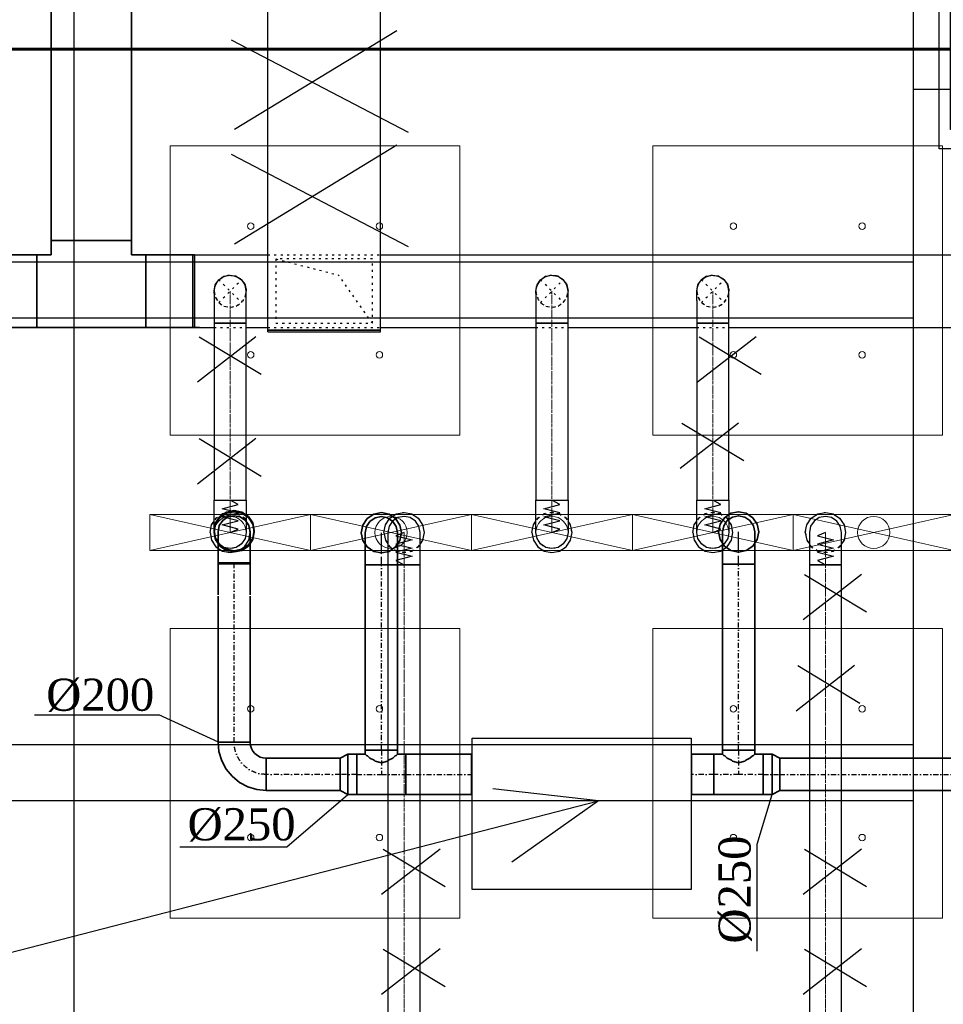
# Model space of a CAD drawing. Header units: centimetres. Extents: x -228435 to 46820, y -89367 to 152985.
# Tile 205 of 256: x -40876 to -35135, y 59064 to 65183. Entities that reach past the tile are written whole.
import ezdxf

# ---------------------------------------------------------------- set-up
doc = ezdxf.new("R2010")
doc.units = ezdxf.units.CM
doc.header["$LTSCALE"] = 50
for name, pattern in [('01-103-Went PP_poziom-0_5$0$DASHDOT', [25.4, 12.7, -6.35, 0, -6.35]), ('CADVENT_CENTERLINE', [9.9, 7.4, -1, 0.5, -1]), ('CADVENT_HIDDEN', [0.8, 0.25, -0.55]), ('Kondygnacja  -0_5$0$HIDDEN', [9.525, 6.35, -3.175]), ('Kondygnacja  -0_5$0$HIDDEN2', [4.7625, 3.175, -1.5875]), ('Osie rzutów$0$DASHDOT2', [12.7, 6.35, -3.175, 0, -3.175])]:
    doc.linetypes.add(name, pattern=pattern)
for name, color, linetype in [('01-103-Went PP_poziom-0_5$0$L_Nawiew', 250, 'Continuous'), ('bgde-nawiewDETAILS', 1, 'Continuous'), ('bgde-nawiewEXP', 250, 'Continuous'), ('bgde-nawiewHIDDEN', 250, 'Continuous'), ('IS_zmiany 2024', 3, 'Continuous'), ('Kondygnacja  -0_5$0$ARCH_KONSTR_POWYŻEJ RZUTU', 8, 'Kondygnacja  -0_5$0$HIDDEN'), ('Kondygnacja  -0_5$0$ARCH_KONSTR_POWYŻEJ RZUTU_IST', 8, 'Kondygnacja  -0_5$0$HIDDEN2'), ('Kondygnacja  -0_5$0$ARCH_KONSTRUKCJA_NIEWIDOCZNA', 8, 'Continuous'), ('Kondygnacja  -0_5$0$ARCH_OKŁADZINA', 8, 'Continuous'), ('Kondygnacja  -0_5$0$ARCH_SŁUPY', 8, 'Continuous'), ('Osie rzutów$0$ARCH_INFO_OSIE_IST', 8, 'Osie rzutów$0$DASHDOT2'), ('Osie rzutów$0$ARCH_INFO_OSIE_OPISY_IST', 8, 'Continuous')]:
    doc.layers.add(name, color=color, linetype=linetype)
for name, color, linetype, lineweight in [('bgde-nawiewCEN', 7, 'Continuous', 13), ('bgde_nawiewnik', 11, 'Continuous', 5), ('SU Lampy kwadratowe  -05$0$ARCH_SUFITY_PODWIESZANE', 8, 'Continuous', 9)]:
    doc.layers.add(name, color=color, linetype=linetype, lineweight=lineweight)
pattern_1 = [(45, (-1133.3117, -3177.9858), (-0.6735192, 0.6735192), [])]

# ---------------------------------------------------------------- blocks, each defined once
blk = doc.blocks.new('Osie rzutów')
at = {"layer": 'Osie rzutów$0$ARCH_INFO_OSIE_IST', "ltscale": 10}
for p, q in [((8060, 12510), (8060, 4623.26)), ((4436.04, 11000), (13655, 11000))]:
    blk.add_line(p, q, dxfattribs=at)
blk = doc.blocks.new('SU Lampy kwadratowe  -05$0$moduł sufitu')
at = {"layer": 'SU Lampy kwadratowe  -05$0$ARCH_SUFITY_PODWIESZANE'}
for points in [[(60, -60), (240, -60), (240, -240), (60, -240)], [(360, -60), (540, -60), (540, -240), (360, -240)], [(60, -360), (240, -360), (240, -540), (60, -540)], [(360, -360), (540, -360), (540, -540), (360, -540)]]:
    blk.add_lwpolyline(points, close=True, dxfattribs=at)
for centre in [(110, -110), (190, -110), (410, -110), (490, -110), (110, -190), (190, -190), (410, -190), (490, -190), (110, -410), (190, -410), (410, -410), (490, -410), (110, -490), (190, -490), (410, -490), (490, -490)]:
    blk.add_circle(centre, 2, dxfattribs=at)
blk = doc.blocks.new('SU Lampy kwadratowe  -05')
at = {"layer": 'SU Lampy kwadratowe  -05$0$ARCH_SUFITY_PODWIESZANE'}
blk.add_blockref('SU Lampy kwadratowe  -05$0$moduł sufitu', (8060, 11000), dxfattribs=at)
blk = doc.blocks.new('Kondygnacja  -0_5$0$słup_kwadrat')
at = {"layer": 'Kondygnacja  -0_5$0$ARCH_SŁUPY', "lineweight": 40}
h = blk.add_hatch(dxfattribs=at)
h.set_pattern_fill('ANSI31', color=256, scale=0.3, style=0)
h.set_pattern_definition(pattern_1)
h.paths.add_polyline_path([(36, 34), (39, 34), (39, 84), (36, 84)])
h = blk.add_hatch(dxfattribs=at)
h.set_pattern_fill('ANSI31', color=256, scale=0.3, style=0)
h.set_pattern_definition(pattern_1)
h.paths.add_polyline_path([(89, 80), (89, 83), (39, 83), (39, 80)])
h = blk.add_hatch(dxfattribs=at)
h.set_pattern_fill('ANSI31', color=256, scale=0.3, style=0)
h.set_pattern_definition(pattern_1)
h.paths.add_polyline_path([(89, 34), (92, 34), (92, 84), (89, 84)])
h = blk.add_hatch(dxfattribs=at)
h.set_pattern_fill('ANSI31', color=256, scale=0.3, style=0)
h.set_pattern_definition(pattern_1)
h.paths.add_polyline_path([(89, 57.5), (89, 60.5), (39, 60.5), (39, 57.5)])
h = blk.add_hatch(dxfattribs=at)
h.set_pattern_fill('ANSI31', color=256, scale=0.3, style=0)
h.set_pattern_definition(pattern_1)
h.paths.add_polyline_path([(89, 35), (89, 38), (39, 38), (39, 35)])
at = {"layer": 'Kondygnacja  -0_5$0$ARCH_KONSTRUKCJA_NIEWIDOCZNA'}
blk.add_lwpolyline([(119, 109), (119, 9), (9, 9), (9, 109)], close=True, dxfattribs=at)
for points in [[(36, 109), (36, 84)], [(39, 109), (39, 84)], [(62.5, 109), (62.5, 83)], [(65.5, 109), (65.5, 83)], [(89, 109), (89, 84)], [(92, 109), (92, 84)], [(9, 83), (36, 83)], [(9, 80), (36, 80)], [(92, 83), (119, 83)], [(92, 80), (119, 80)], [(9, 60.5), (36, 60.5)], [(9, 57.5), (36, 57.5)], [(92, 60.5), (119, 60.5)], [(92, 57.5), (119, 57.5)], [(9, 38), (36, 38)], [(92, 38), (119, 38)], [(9, 35), (36, 35)], [(36, 34), (36, 9)], [(39, 34), (39, 9)], [(62.5, 35), (62.5, 9)], [(65.49, 35), (65.49, 9)], [(89, 34), (89, 9)], [(92, 35), (119, 35)], [(92, 34), (92, 9)]]:
    blk.add_lwpolyline(points, dxfattribs=at)
at = {"layer": 'Kondygnacja  -0_5$0$ARCH_OKŁADZINA'}
blk.add_lwpolyline([(2, 121), (126, 121), (126, -3), (2, -3)], close=True, dxfattribs=at)
at = {"layer": 'Kondygnacja  -0_5$0$ARCH_SŁUPY', "lineweight": 40}
for p, q in [((39, 60.5), (89, 60.5)), ((89, 57.5), (39, 57.5))]:
    blk.add_line(p, q, dxfattribs=at)
at = {"layer": 'Kondygnacja  -0_5$0$ARCH_SŁUPY', "lineweight": 50, "const_width": 3}
blk.add_lwpolyline([(28.5, 94.5), (99.5, 94.5), (99.5, 23.5), (28.5, 23.5)], close=True, dxfattribs=at)
at = {"layer": 'Kondygnacja  -0_5$0$ARCH_SŁUPY', "lineweight": 40}
for points in [[(36, 84), (39, 84), (39, 34), (36, 34)], [(89, 84), (92, 84), (92, 34), (89, 34)]]:
    blk.add_lwpolyline(points, close=True, dxfattribs=at)
for points in [[(89, 83), (39, 83)], [(39, 80), (89, 80)], [(89, 38), (39, 38)], [(39, 35), (89, 35)]]:
    blk.add_lwpolyline(points, dxfattribs=at)
blk = doc.blocks.new('Kondygnacja  -0_5$0$konstrukcja istniejąca -0.5')
at = {"layer": 'Kondygnacja  -0_5$0$ARCH_KONSTR_POWYŻEJ RZUTU_IST', "ltscale": 10}
for points in [[(8738, 10975), (8582, 10975), (8582, 11025), (8738, 11025), (8738, 10975)], [(8582, 9825), (8582, 10975)], [(7355.93, 10567.89), (8399.93, 10567.89)], [(7538, 10567.89), (8582, 10567.89)], [(8399.93, 10532.89), (7355.93, 10532.89)], [(8582, 10532.89), (7538, 10532.89)]]:
    blk.add_lwpolyline(points, dxfattribs=at)
at = {"layer": 'Kondygnacja  -0_5$0$ARCH_KONSTR_POWYŻEJ RZUTU_IST', "ltscale": 10, "elevation": 0}
for points in [[(7538, 10867.89), (8582, 10867.89)], [(8582, 10832.89), (7538, 10832.89)]]:
    blk.add_lwpolyline(points, dxfattribs=at)
blk = doc.blocks.new('A$C066D7839')
at = {"layer": 'bgde_nawiewnik'}
for p, q in [((-50, -11.15), (-50, 11.15)), ((-50, 11.15), (50, 11.15)), ((-50, -11.15), (50, 11.15)), ((50, -11.15), (-50, 11.15)), ((50, 11.15), (50, -11.15)), ((50, -11.15), (-50, -11.15))]:
    blk.add_line(p, q, dxfattribs=at)
blk.add_circle((0, 0), 10, dxfattribs=at)

msp = doc.modelspace()

# ---------------------------------------------------------------- linework, layer by layer
at = {"layer": 'bgde-nawiewCEN', "linetype": 'CADVENT_CENTERLINE', "ltscale": 0.06}
for p, q in [((-39567.838, 63296.017), (-39567.838, 63496.017)), ((-37567.838, 63296.017), (-37567.838, 63496.017)), ((-36567.838, 63296.017), (-36567.838, 63496.017)), ((-39567.838, 63296.017), (-39567.838, 62196.041)), ((-37567.838, 63296.017), (-37567.838, 62196.041)), ((-36567.838, 63296.017), (-36567.838, 62196.041)), ((-39567.838, 62196.041), (-39567.838, 62177.345)), ((-39567.838, 62177.345), (-39567.838, 62126.234)), ((-37567.838, 62196.041), (-37567.838, 62177.345)), ((-37567.838, 62177.345), (-37567.838, 62126.234)), ((-36567.838, 62196.041), (-36567.838, 62177.345)), ((-36567.838, 62177.345), (-36567.838, 62126.234)), ((-39567.838, 62126.234), (-39567.838, 62098.441)), ((-37567.838, 62126.234), (-37567.838, 62098.441)), ((-36567.838, 62126.234), (-36567.838, 62098.441)), ((-39567.838, 62098.441), (-39567.838, 62074.915)), ((-39567.838, 62074.915), (-39567.838, 62055.3)), ((-39567.838, 62055.3), (-39567.838, 62039.241)), ((-37567.838, 62098.441), (-37567.838, 62074.915)), ((-37567.838, 62074.915), (-37567.838, 62055.3)), ((-37567.838, 62055.3), (-37567.838, 62039.241)), ((-36567.838, 62098.441), (-36567.838, 62074.915)), ((-36567.838, 62074.915), (-36567.838, 62055.3)), ((-36567.838, 62055.3), (-36567.838, 62039.241)), ((-39567.838, 62039.241), (-39567.838, 62026.382)), ((-39567.838, 62026.382), (-39567.838, 62016.367)), ((-39567.838, 62016.367), (-39567.838, 62008.841)), ((-39567.838, 62008.841), (-39567.838, 62003.448)), ((-39567.838, 62003.448), (-39567.838, 61999.834)), ((-39567.838, 61999.834), (-39567.838, 61997.641)), ((-39567.838, 61997.641), (-39567.838, 61996.515)), ((-39567.838, 61996.515), (-39567.838, 61996.041)), ((-38487.163, 61995.567), (-38487.163, 61996.041)), ((-38487.163, 61994.441), (-38487.163, 61995.567)), ((-38487.163, 61992.248), (-38487.163, 61994.441)), ((-38487.163, 61988.634), (-38487.163, 61992.248)), ((-37567.838, 62039.241), (-37567.838, 62026.382)), ((-37567.838, 62026.382), (-37567.838, 62016.367)), ((-37567.838, 62016.367), (-37567.838, 62008.841)), ((-37567.838, 62008.841), (-37567.838, 62003.448)), ((-37567.838, 62003.448), (-37567.838, 61999.834)), ((-37567.838, 61999.834), (-37567.838, 61997.641)), ((-37567.838, 61997.641), (-37567.838, 61996.515)), ((-37567.838, 61996.515), (-37567.838, 61996.041)), ((-36567.838, 62039.241), (-36567.838, 62026.382)), ((-36567.838, 62026.382), (-36567.838, 62016.367)), ((-36567.838, 62016.367), (-36567.838, 62008.841)), ((-36567.838, 62008.841), (-36567.838, 62003.448)), ((-36567.838, 62003.448), (-36567.838, 61999.834)), ((-36567.838, 61999.834), (-36567.838, 61997.641)), ((-36567.838, 61997.641), (-36567.838, 61996.515)), ((-36567.838, 61996.515), (-36567.838, 61996.041)), ((-35867.838, 61995.567), (-35867.838, 61996.041)), ((-35867.838, 61994.441), (-35867.838, 61995.567)), ((-35867.838, 61992.248), (-35867.838, 61994.441)), ((-35867.838, 61988.634), (-35867.838, 61992.248)), ((-38487.163, 61983.241), (-38487.163, 61988.634)), ((-38487.163, 61975.715), (-38487.163, 61983.241)), ((-38487.163, 61965.7), (-38487.163, 61975.715)), ((-38487.163, 61952.841), (-38487.163, 61965.7)), ((-38487.163, 61936.782), (-38487.163, 61952.841)), ((-38487.163, 61917.167), (-38487.163, 61936.782)), ((-35867.838, 61983.241), (-35867.838, 61988.634)), ((-35867.838, 61975.715), (-35867.838, 61983.241)), ((-35867.838, 61965.7), (-35867.838, 61975.715)), ((-35867.838, 61952.841), (-35867.838, 61965.7)), ((-35867.838, 61936.782), (-35867.838, 61952.841)), ((-35867.838, 61917.167), (-35867.838, 61936.782)), ((-38487.163, 61893.641), (-38487.163, 61917.167)), ((-38487.163, 61865.848), (-38487.163, 61893.641)), ((-35867.838, 61893.641), (-35867.838, 61917.167)), ((-35867.838, 61865.848), (-35867.838, 61893.641)), ((-38487.163, 61814.737), (-38487.163, 61865.848)), ((-38487.163, 61796.041), (-38487.163, 61814.737)), ((-35867.838, 61814.737), (-35867.838, 61865.848)), ((-35867.838, 61796.041), (-35867.838, 61814.737)), ((-38487.163, 57736.936), (-38487.163, 61796.041)), ((-35867.838, 57736.936), (-35867.838, 61796.041))]:
    msp.add_line(p, q, dxfattribs=at)
at = {"layer": 'bgde-nawiewDETAILS', "linetype": 'CADVENT_HIDDEN', "extrusion": (0, 1, 0)}
for p in [(-39283.504, 63696.017), (-38683.504, 63296.017)]:
    msp.add_line(p, (-38893.504, 63596.017), dxfattribs=at)
at = {"layer": 'bgde-nawiewDETAILS', "linetype": 'CADVENT_HIDDEN'}
for p, q in [((-39638.549, 63425.306), (-39497.127, 63566.728)), ((-39638.549, 63566.728), (-39497.127, 63425.306)), ((-37638.549, 63425.306), (-37497.127, 63566.728)), ((-37638.549, 63566.728), (-37497.127, 63425.306)), ((-36638.549, 63425.306), (-36497.127, 63566.728)), ((-36638.549, 63566.728), (-36497.127, 63425.306))]:
    msp.add_line(p, q, dxfattribs=at)
at = {"layer": 'bgde-nawiewEXP', "linetype": 'Continuous'}
for points in [[(-39333.507, 63243.256), (-38633.507, 63243.256), (-38633.507, 63253.256), (-39333.507, 63253.256), (-39333.507, 68831.419), (-38633.507, 68831.419), (-38683.507, 69181.419), (-39283.507, 69181.419), (-39283.507, 71357.395)], [(-39333.507, 63243.256), (-39333.507, 63253.256), (-38633.507, 63253.256), (-38633.507, 68831.419), (-39333.507, 68831.419), (-39283.507, 69181.419), (-38683.507, 69181.419), (-38683.507, 71357.395)], [(-39800.031, 63271.017), (-39800.031, 63721.017), (-39790.031, 63721.017), (-39790.031, 63271.017), (-39790.031, 63721.017), (-39333.507, 63721.017)], [(-38633.507, 63721.017), (-22392.063, 63721.017), (-22392.063, 63271.017), (-22392.063, 63271.017), (-22267.96, 63271.017), (-22267.96, 63721.017), (-22392.063, 63721.017)], [(-39660.226, 63534.285), (-39638.549, 63566.728), (-39606.106, 63588.405), (-39612.987, 63583.807)], [(-39633.752, 63568.714), (-39616.447, 63583.408), (-39579.304, 63595.357), (-39571.056, 63594.684)], [(-39606.106, 63588.405), (-39567.838, 63596.017), (-39545.573, 63591.588)], [(-39606.106, 63588.405), (-39567.838, 63596.017), (-39529.57, 63588.405), (-39537.686, 63590.019)], [(-39563.042, 63594.03), (-39540.415, 63592.183), (-39505.701, 63574.369), (-39500.345, 63568.06)], [(-39529.57, 63588.405), (-39497.127, 63566.728), (-39484.515, 63547.852)], [(-39529.57, 63588.405), (-39497.127, 63566.728), (-39475.45, 63534.285), (-39467.838, 63496.017)], [(-37638.549, 63566.728), (-37606.106, 63588.405), (-37613.214, 63583.656)], [(-37633.72, 63568.728), (-37616.759, 63583.234), (-37579.658, 63595.316), (-37571.136, 63594.651)], [(-37606.106, 63588.405), (-37567.838, 63596.017), (-37545.948, 63591.663)], [(-37606.106, 63588.405), (-37567.838, 63596.017), (-37529.57, 63588.405), (-37537.954, 63590.073)], [(-37563.009, 63594.017), (-37540.759, 63592.281), (-37505.981, 63574.59), (-37500.425, 63568.094)], [(-37529.57, 63588.405), (-37497.127, 63566.728), (-37484.728, 63548.17)], [(-37529.57, 63588.405), (-37497.127, 63566.728), (-37475.45, 63534.285), (-37467.838, 63496.017)], [(-36660.226, 63534.285), (-36638.549, 63566.728), (-36606.106, 63588.405)], [(-36606.106, 63588.405), (-36638.549, 63566.728)], [(-36633.873, 63568.664), (-36615.532, 63583.911), (-36578.266, 63595.472), (-36570.812, 63594.785)], [(-36612.33, 63584.246), (-36606.106, 63588.405), (-36567.838, 63596.017), (-36544.446, 63591.364)], [(-36606.106, 63588.405), (-36567.838, 63596.017), (-36529.57, 63588.405), (-36536.911, 63589.865)], [(-36563.162, 63594.08), (-36539.412, 63591.892), (-36504.886, 63573.716), (-36500.102, 63567.96)], [(-36529.57, 63588.405), (-36497.127, 63566.728), (-36483.877, 63546.897)], [(-36529.57, 63588.405), (-36497.127, 63566.728), (-36475.45, 63534.285), (-36467.838, 63496.017)], [(-39667.838, 63480.793), (-39667.838, 63296.017), (-39467.838, 63296.017), (-39467.838, 63496.017), (-39475.45, 63534.285), (-39480.048, 63541.166)], [(-39667.838, 63480.793), (-39667.838, 63496.017), (-39660.226, 63534.285), (-39661.841, 63526.169)], [(-39665.851, 63500.813), (-39664.005, 63523.44), (-39646.19, 63558.154), (-39639.882, 63563.51)], [(-39660.226, 63534.285), (-39638.549, 63566.728), (-39619.673, 63579.34)], [(-39495.141, 63561.931), (-39480.447, 63544.626), (-39468.498, 63507.483), (-39469.171, 63499.234)], [(-37667.838, 63480.793), (-37667.838, 63296.017), (-37467.838, 63296.017), (-37467.838, 63496.017), (-37475.45, 63534.285), (-37480.199, 63541.393)], [(-37667.838, 63480.793), (-37667.838, 63496.017), (-37660.226, 63534.285), (-37661.894, 63525.901)], [(-37665.838, 63500.846), (-37664.102, 63523.096), (-37646.411, 63557.874), (-37639.915, 63563.43)], [(-37660.226, 63534.285), (-37638.549, 63566.728), (-37619.992, 63579.127)], [(-37660.226, 63534.285), (-37638.549, 63566.728)], [(-37638.549, 63566.728), (-37660.226, 63534.285)], [(-37495.127, 63561.899), (-37480.621, 63544.937), (-37468.539, 63507.837), (-37469.204, 63499.315)], [(-36667.838, 63437.438), (-36667.838, 63296.017), (-36467.838, 63296.017), (-36467.838, 63496.017), (-36475.45, 63534.285), (-36479.609, 63540.509)], [(-36667.838, 63437.438), (-36667.838, 63496.017), (-36660.226, 63534.285), (-36661.686, 63526.944)], [(-36665.901, 63500.693), (-36663.713, 63524.443), (-36645.537, 63558.969), (-36639.781, 63563.753)], [(-36660.226, 63534.285), (-36638.549, 63566.728), (-36618.718, 63579.978)], [(-36495.191, 63562.052), (-36479.944, 63543.711), (-36468.383, 63506.445), (-36469.07, 63498.991)], [(-39667.838, 63496.017), (-39663.409, 63518.282)], [(-37667.838, 63496.017), (-37663.484, 63517.907)], [(-36667.838, 63496.017), (-36663.185, 63519.409)], [(-39800.031, 63271.017), (-39667.838, 63271.017)], [(-39467.838, 63271.017), (-39333.507, 63271.017)], [(-38633.507, 63271.017), (-37667.838, 63271.017)], [(-37467.838, 63271.017), (-36667.838, 63271.017)], [(-36467.838, 63271.017), (-34367.838, 63271.017)], [(-38612.163, 61996.041), (-38602.648, 62043.877), (-38575.551, 62084.429), (-38534.998, 62111.526), (-38487.163, 62121.041), (-38439.327, 62111.526), (-38398.774, 62084.429), (-38371.678, 62043.877), (-38362.163, 61996.041), (-38371.678, 61948.206), (-38387.163, 61925.031)], [(-35992.838, 61996.041), (-35983.323, 62043.877), (-35956.226, 62084.429), (-35915.674, 62111.526), (-35867.838, 62121.041), (-35820.003, 62111.526), (-35779.45, 62084.429), (-35752.353, 62043.877), (-35742.838, 61996.041), (-35752.353, 61948.206), (-35767.838, 61925.031)], [(-39692.838, 61996.041), (-39683.323, 61948.206), (-39656.226, 61907.653), (-39615.674, 61880.556), (-39567.838, 61871.041), (-39520.003, 61880.556), (-39479.45, 61907.653), (-39452.353, 61948.206), (-39442.838, 61996.041), (-39452.353, 62043.877), (-39467.838, 62067.051)], [(-39692.838, 61996.041), (-39683.323, 62043.877), (-39667.838, 62067.051)], [(-37692.838, 61996.041), (-37683.323, 61948.206), (-37656.226, 61907.653), (-37615.674, 61880.556), (-37567.838, 61871.041), (-37520.003, 61880.556), (-37479.45, 61907.653), (-37452.353, 61948.206), (-37442.838, 61996.041), (-37452.353, 62043.877), (-37467.838, 62067.051)], [(-37692.838, 61996.041), (-37683.323, 62043.877), (-37667.838, 62067.051)], [(-36692.838, 61996.041), (-36683.323, 61948.206), (-36656.226, 61907.653), (-36615.674, 61880.556), (-36567.838, 61871.041), (-36520.003, 61880.556), (-36479.45, 61907.653), (-36452.353, 61948.206), (-36442.838, 61996.041), (-36452.353, 62043.877), (-36467.838, 62067.051)], [(-36692.838, 61996.041), (-36683.323, 62043.877), (-36667.838, 62067.051)], [(-38612.163, 61996.041), (-38602.648, 61948.206), (-38587.163, 61925.031)], [(-35992.838, 61996.041), (-35983.323, 61948.206), (-35967.838, 61925.031)]]:
    msp.add_lwpolyline(points, dxfattribs=at)
for points in [[(-39667.838, 63296.017), (-39667.838, 62196.041), (-39467.838, 62196.041), (-39467.838, 63296.017), (-39660.226, 63296.017)], [(-37667.838, 63296.017), (-37667.838, 62196.041), (-37467.838, 62196.041), (-37467.838, 63296.017), (-37660.226, 63296.017)], [(-36667.838, 63296.017), (-36667.838, 62196.041), (-36467.838, 62196.041), (-36467.838, 63296.017), (-36660.226, 63296.017)], [(-39667.838, 61996.515), (-39667.838, 62196.041), (-39467.838, 62196.041), (-39467.838, 61996.041), (-39475.45, 61957.773), (-39497.127, 61925.33), (-39529.57, 61903.653), (-39567.838, 61896.041), (-39606.106, 61903.653), (-39638.549, 61925.33), (-39660.226, 61957.773), (-39667.838, 61996.041)], [(-37667.838, 61996.515), (-37667.838, 62196.041), (-37467.838, 62196.041), (-37467.838, 61996.041), (-37475.45, 61957.773), (-37497.127, 61925.33), (-37529.57, 61903.653), (-37567.838, 61896.041), (-37606.106, 61903.653), (-37638.549, 61925.33), (-37660.226, 61957.773), (-37667.838, 61996.041)], [(-36667.838, 61996.041), (-36667.838, 62196.041), (-36467.838, 62196.041), (-36467.838, 61996.041), (-36475.45, 61957.773), (-36497.127, 61925.33), (-36529.57, 61903.653), (-36567.838, 61896.041), (-36606.106, 61903.653), (-36638.549, 61925.33), (-36660.226, 61957.773)], [(-38587.163, 61796.041), (-38387.163, 61796.041), (-38387.163, 61996.041), (-38394.775, 62034.309), (-38416.452, 62066.752), (-38448.894, 62088.429), (-38487.163, 62096.041), (-38525.431, 62088.429), (-38557.873, 62066.752), (-38579.551, 62034.309), (-38587.163, 61996.041), (-38587.163, 61814.737)], [(-35967.838, 61796.041), (-35767.838, 61796.041), (-35767.838, 61996.041), (-35775.45, 62034.309), (-35797.127, 62066.752), (-35829.57, 62088.429), (-35867.838, 62096.041), (-35906.106, 62088.429), (-35938.549, 62066.752), (-35960.226, 62034.309), (-35967.838, 61996.041), (-35967.838, 61814.737)], [(-38587.163, 57736.936), (-38387.163, 57736.936), (-38387.163, 61796.041), (-38587.163, 61796.041)], [(-35967.838, 57736.936), (-35767.838, 57736.936), (-35767.838, 61796.041), (-35967.838, 61796.041)]]:
    msp.add_lwpolyline(points, close=True, dxfattribs=at)
at = {"layer": 'bgde-nawiewEXP'}
for points in [[(-39567.838, 61996.041), (-39517.838, 62017.339), (-39617.838, 62042.701), (-39517.838, 62067.921), (-39617.838, 62093.206), (-39517.838, 62118.741), (-39617.838, 62144.1), (-39517.838, 62169.559), (-39567.838, 62196.041)], [(-37567.838, 61996.041), (-37517.838, 62017.339), (-37617.838, 62042.701), (-37517.838, 62067.921), (-37617.838, 62093.206), (-37517.838, 62118.741), (-37617.838, 62144.1), (-37517.838, 62169.559), (-37567.838, 62196.041)], [(-36567.838, 61996.041), (-36517.838, 62017.339), (-36617.838, 62042.701), (-36517.838, 62067.921), (-36617.838, 62093.206), (-36517.838, 62118.741), (-36617.838, 62144.1), (-36517.838, 62169.559), (-36567.838, 62196.041)], [(-38487.163, 61996.041), (-38537.163, 61974.743), (-38437.163, 61949.382), (-38537.163, 61924.161), (-38437.163, 61898.876), (-38537.163, 61873.341), (-38437.163, 61847.982), (-38537.163, 61822.523), (-38487.163, 61796.041)], [(-35867.838, 61996.041), (-35917.838, 61974.743), (-35817.838, 61949.382), (-35917.838, 61924.161), (-35817.838, 61898.876), (-35917.838, 61873.341), (-35817.838, 61847.982), (-35917.838, 61822.523), (-35867.838, 61796.041)]]:
    msp.add_lwpolyline(points, dxfattribs=at)
at = {"layer": 'bgde-nawiewHIDDEN', "linetype": 'CADVENT_HIDDEN'}
for points in [[(-39333.507, 63721.017), (-38633.507, 63721.017)], [(-39619.673, 63579.34), (-39612.987, 63583.807)], [(-39571.056, 63594.684), (-39563.042, 63594.03)], [(-39545.573, 63591.588), (-39537.686, 63590.019)], [(-37619.992, 63579.127), (-37613.214, 63583.656)], [(-37571.136, 63594.651), (-37563.009, 63594.017)], [(-37545.948, 63591.663), (-37537.954, 63590.073)], [(-36618.718, 63579.978), (-36612.33, 63584.246)], [(-36570.812, 63594.785), (-36563.162, 63594.08)], [(-36544.446, 63591.364), (-36536.911, 63589.865)], [(-39663.409, 63518.282), (-39661.841, 63526.169)], [(-39639.882, 63563.51), (-39633.752, 63568.714)], [(-39500.345, 63568.06), (-39495.141, 63561.931)], [(-39484.515, 63547.852), (-39480.048, 63541.166)], [(-37663.484, 63517.907), (-37661.894, 63525.901)], [(-37639.915, 63563.43), (-37633.72, 63568.728)], [(-37500.425, 63568.094), (-37495.127, 63561.899)], [(-37484.728, 63548.17), (-37480.199, 63541.393)], [(-36663.185, 63519.409), (-36661.686, 63526.944)], [(-36639.781, 63563.753), (-36633.873, 63568.664)], [(-36500.102, 63567.96), (-36495.191, 63562.052)], [(-36483.877, 63546.897), (-36479.609, 63540.509)], [(-39667.838, 63496.017), (-39660.226, 63457.749), (-39638.549, 63425.306), (-39606.106, 63403.629), (-39567.838, 63396.017), (-39529.57, 63403.629), (-39497.127, 63425.306), (-39475.45, 63457.749), (-39467.838, 63496.017)], [(-39667.179, 63484.551), (-39665.851, 63500.813)], [(-39667.179, 63484.551), (-39655.229, 63447.408), (-39629.975, 63417.665), (-39595.261, 63399.851), (-39556.372, 63396.676), (-39519.229, 63408.626), (-39489.486, 63433.88), (-39471.672, 63468.594), (-39469.171, 63499.234)], [(-37667.838, 63496.017), (-37660.226, 63457.749), (-37638.549, 63425.306), (-37606.106, 63403.629), (-37567.838, 63396.017), (-37529.57, 63403.629), (-37497.127, 63425.306), (-37475.45, 63457.749), (-37467.838, 63496.017)], [(-37667.137, 63484.197), (-37665.838, 63500.846)], [(-37667.137, 63484.197), (-37655.055, 63447.096), (-37629.695, 63417.444), (-37594.918, 63399.753), (-37556.018, 63396.718), (-37518.918, 63408.8), (-37489.265, 63434.16), (-37471.574, 63468.937), (-37469.204, 63499.315)], [(-36667.838, 63496.017), (-36660.226, 63457.749), (-36638.549, 63425.306), (-36606.106, 63403.629), (-36567.838, 63396.017), (-36529.57, 63403.629), (-36497.127, 63425.306), (-36475.45, 63457.749), (-36467.838, 63496.017)], [(-36667.293, 63485.589), (-36665.901, 63500.693)], [(-36667.293, 63485.589), (-36655.732, 63448.323), (-36630.79, 63418.318), (-36596.264, 63400.142), (-36557.41, 63396.562), (-36520.144, 63408.123), (-36490.139, 63433.065), (-36471.963, 63467.591), (-36469.07, 63498.991)], [(-39667.838, 63271.017), (-39467.838, 63271.017)], [(-39333.507, 63271.017), (-38633.507, 63271.017)], [(-37667.838, 63271.017), (-37467.838, 63271.017)], [(-36667.838, 63271.017), (-36467.838, 63271.017)], [(-39692.838, 61996.041), (-39683.323, 61948.206), (-39656.226, 61907.653), (-39615.674, 61880.556), (-39567.838, 61871.041), (-39520.003, 61880.556), (-39479.45, 61907.653), (-39452.353, 61948.206), (-39442.838, 61996.041), (-39452.353, 62043.877), (-39479.45, 62084.429), (-39520.003, 62111.526), (-39567.838, 62121.041), (-39615.674, 62111.526), (-39656.226, 62084.429), (-39667.838, 62067.051)], [(-39692.838, 61996.041), (-39683.323, 62043.877), (-39656.226, 62084.429), (-39615.674, 62111.526), (-39567.838, 62121.041), (-39520.003, 62111.526), (-39479.45, 62084.429), (-39467.838, 62067.051)], [(-38612.163, 61996.041), (-38602.648, 62043.877), (-38575.551, 62084.429), (-38534.998, 62111.526), (-38487.163, 62121.041), (-38439.327, 62111.526), (-38398.774, 62084.429), (-38371.678, 62043.877), (-38362.163, 61996.041), (-38371.678, 61948.206), (-38398.774, 61907.653), (-38439.327, 61880.556), (-38487.163, 61871.041), (-38534.998, 61880.556), (-38575.551, 61907.653), (-38534.998, 61880.556), (-38487.163, 61871.041), (-38439.327, 61880.556), (-38398.774, 61907.653), (-38387.163, 61925.031)], [(-37692.838, 61996.041), (-37683.323, 61948.206), (-37656.226, 61907.653), (-37615.674, 61880.556), (-37567.838, 61871.041), (-37520.003, 61880.556), (-37479.45, 61907.653), (-37452.353, 61948.206), (-37442.838, 61996.041), (-37452.353, 62043.877), (-37479.45, 62084.429), (-37520.003, 62111.526), (-37567.838, 62121.041), (-37615.674, 62111.526), (-37656.226, 62084.429), (-37667.838, 62067.051)], [(-37692.838, 61996.041), (-37683.323, 62043.877), (-37656.226, 62084.429), (-37615.674, 62111.526), (-37567.838, 62121.041), (-37520.003, 62111.526), (-37479.45, 62084.429), (-37467.838, 62067.051)], [(-36692.838, 61996.041), (-36683.323, 61948.206), (-36656.226, 61907.653), (-36615.674, 61880.556), (-36567.838, 61871.041), (-36520.003, 61880.556), (-36479.45, 61907.653), (-36452.353, 61948.206), (-36442.838, 61996.041), (-36452.353, 62043.877), (-36479.45, 62084.429), (-36520.003, 62111.526), (-36567.838, 62121.041), (-36615.674, 62111.526), (-36656.226, 62084.429), (-36667.838, 62067.051)], [(-36692.838, 61996.041), (-36683.323, 62043.877), (-36656.226, 62084.429), (-36615.674, 62111.526), (-36567.838, 62121.041), (-36520.003, 62111.526), (-36479.45, 62084.429), (-36467.838, 62067.051)], [(-35992.838, 61996.041), (-35983.323, 62043.877), (-35956.226, 62084.429), (-35915.674, 62111.526), (-35867.838, 62121.041), (-35820.003, 62111.526), (-35779.45, 62084.429), (-35752.353, 62043.877), (-35742.838, 61996.041), (-35752.353, 61948.206), (-35779.45, 61907.653), (-35820.003, 61880.556), (-35867.838, 61871.041), (-35915.674, 61880.556), (-35956.226, 61907.653), (-35915.674, 61880.556), (-35867.838, 61871.041), (-35820.003, 61880.556), (-35779.45, 61907.653), (-35767.838, 61925.031)], [(-38612.163, 61996.041), (-38602.648, 61948.206), (-38575.551, 61907.653), (-38587.163, 61925.031)], [(-35992.838, 61996.041), (-35983.323, 61948.206), (-35956.226, 61907.653), (-35967.838, 61925.031)]]:
    msp.add_lwpolyline(points, dxfattribs=at)
msp.add_lwpolyline([(-39283.504, 63296.017), (-38683.504, 63296.017), (-38683.504, 63696.017), (-39283.504, 63696.017)], close=True, dxfattribs=at)
at = {"layer": 'IS_zmiany 2024', "color": 1, "lineweight": 35}
for p, q in [((-40681.23, 69392.248), (-40681.23, 63721.017)), ((-40181.23, 69392.248), (-40181.23, 63721.017)), ((-40181.23, 63810), (-40681.23, 63810, 0)), ((-40681.23, 63721.017), (-42940, 63721.017)), ((-40770, 63721.017), (-40770, 63271.017)), ((-39790.031, 63721.017), (-40181.23, 63721.017)), ((-40092.46, 63721.017), (-40092.46, 63271.017)), ((-42940, 63271.017), (-39757.838, 63271.017))]:
    msp.add_line(p, q, dxfattribs=at)
at = {"layer": 'IS_zmiany 2024', "color": 1}
for p, q in [((-39540, 64501.752), (-38532.67, 65116.314)), ((-38460, 64481.752), (-39558.901, 65056.224)), ((-39540, 63790.66), (-38532.67, 64405.222)), ((-38460, 63770.66), (-39558.901, 64345.131)), ((-39770.536, 62931.496), (-39407.506, 63214.001)), ((-39760.536, 63211.496), (-39375.141, 62979.18)), ((-36662.287, 62932.128), (-36299.257, 63214.634)), ((-36652.287, 63212.128), (-36266.892, 62979.812)), ((-36770.536, 62395.225), (-36407.506, 62677.73)), ((-36760.536, 62675.225), (-36375.141, 62442.909)), ((-39770.536, 62299.437), (-39407.506, 62581.942)), ((-39760.536, 62579.437), (-39375.141, 62347.121)), ((-36007.176, 61454.862, -987.119), (-35644.146, 61737.367, -987.119)), ((-35997.176, 61734.862, -987.119), (-35611.78, 61502.546, -987.119)), ((-36049.356, 60888.502, -987.119), (-35686.326, 61171.007, -987.119)), ((-36039.356, 61168.502, -987.119), (-35653.961, 60936.186, -987.119)), ((-38626.5, 59747.439, -742.119), (-38263.47, 60029.945, -742.119)), ((-38616.5, 60027.439, -742.119), (-38231.105, 59795.124, -742.119)), ((-36007.176, 59747.439, -742.119), (-35644.146, 60029.945, -742.119)), ((-35997.176, 60027.439, -742.119), (-35611.78, 59795.124, -742.119)), ((-38626.5, 59127.228, -742.119), (-38263.47, 59409.733, -742.119)), ((-38616.5, 59407.228, -742.119), (-38231.105, 59174.912, -742.119)), ((-36007.176, 59127.228, -742.119), (-35644.146, 59409.733, -742.119)), ((-35997.176, 59407.228, -742.119), (-35611.78, 59174.912, -742.119))]:
    msp.add_line(p, q, dxfattribs=at)
at = {"layer": 'IS_zmiany 2024', "color": 250, "linetype": '01-103-Went PP_poziom-0_5$0$DASHDOT', "ltscale": 0.05}
for p, q in [((-38627.849, 61993.912, -742.119), (-38627.849, 61994.386, -742.119)), ((-38627.849, 61992.786, -742.119), (-38627.849, 61993.912, -742.119)), ((-38627.849, 61990.594, -742.119), (-38627.849, 61992.786, -742.119)), ((-36407.468, 61999.239, -742.119), (-36407.468, 61999.713, -742.119)), ((-36407.468, 61998.113, -742.119), (-36407.468, 61999.239, -742.119)), ((-36407.468, 61995.92, -742.119), (-36407.468, 61998.113, -742.119)), ((-36407.468, 61992.305, -742.119), (-36407.468, 61995.92, -742.119)), ((-36407.468, 61986.913, -742.119), (-36407.468, 61992.305, -742.119)), ((-38627.849, 61986.979, -742.119), (-38627.849, 61990.594, -742.119)), ((-38627.849, 61981.586, -742.119), (-38627.849, 61986.979, -742.119)), ((-38627.849, 61974.061, -742.119), (-38627.849, 61981.586, -742.119)), ((-38627.849, 61964.046, -742.119), (-38627.849, 61974.061, -742.119)), ((-38627.849, 61951.186, -742.119), (-38627.849, 61964.046, -742.119)), ((-38627.849, 61935.127, -742.119), (-38627.849, 61951.186, -742.119)), ((-38627.849, 61915.512, -742.119), (-38627.849, 61935.127, -742.119)), ((-36407.468, 61979.387, -742.119), (-36407.468, 61986.913, -742.119)), ((-36407.468, 61969.372, -742.119), (-36407.468, 61979.387, -742.119)), ((-36407.468, 61956.513, -742.119), (-36407.468, 61969.372, -742.119)), ((-36407.468, 61940.453, -742.119), (-36407.468, 61956.513, -742.119)), ((-36407.468, 61920.839, -742.119), (-36407.468, 61940.453, -742.119)), ((-38627.849, 61891.986, -742.119), (-38627.849, 61915.512, -742.119)), ((-38627.849, 61864.194, -742.119), (-38627.849, 61891.986, -742.119)), ((-36407.468, 61897.313, -742.119), (-36407.468, 61920.839, -742.119)), ((-36407.468, 61869.52, -742.119), (-36407.468, 61897.313, -742.119)), ((-36407.468, 61818.409, -742.119), (-36407.468, 61869.52, -742.119)), ((-38627.849, 61813.083, -742.119), (-38627.849, 61864.194, -742.119)), ((-38627.849, 61794.386, -742.119), (-38627.849, 61813.083, -742.119)), ((-36407.468, 61799.713, -742.119), (-36407.468, 61818.409, -742.119)), ((-39543.117, 60692.653, -742.119), (-39543.117, 61800.368, -742.119)), ((-38627.849, 60642.653, -742.119), (-38627.849, 61794.386, -742.119)), ((-36407.468, 60642.653, -742.119), (-36407.468, 61799.713, -742.119)), ((-38627.849, 60642.653, -742.119), (-38627.849, 60492.653, -742.119)), ((-36407.468, 60642.653, -742.119), (-36407.468, 60492.653, -742.119)), ((-38883.849, 60492.653, -742.119), (-39343.117, 60492.653, -742.119)), ((-38780.849, 60492.653, -742.119), (-38883.849, 60492.653, -742.119)), ((-38780.849, 60492.653, -742.119), (-38627.849, 60492.653, -742.119)), ((-38627.849, 60492.653, -742.119), (-38474.849, 60492.653, -742.119)), ((-38474.849, 60492.653, -742.119), (-38068.468, 60492.653, -742.119)), ((-36560.468, 60492.653, -742.119), (-36700.468, 60492.653, -742.119)), ((-36407.468, 60492.653, -742.119), (-36560.468, 60492.653, -742.119)), ((-36254.468, 60492.653, -742.119), (-36407.468, 60492.653, -742.119)), ((-36254.468, 60492.653, -742.119), (-36151.468, 60492.653, -742.119)), ((-36151.468, 60492.653, -742.119), (-33609.223, 60492.653, -742.119))]:
    msp.add_line(p, q, dxfattribs=at)
at = {"layer": 'IS_zmiany 2024', "color": 2}
for p, q in [((-40783.387, 60862.174, -987.119), (-40011.33, 60862.174, -792.418)), ((-39639.311, 60692.653, -742.119), (-40011.33, 60862.174, -792.418)), ((-37278.449, 60328.947), (-37934.305, 60402.788)), ((-39215.313, 60042.174, -254.348), (-38835.692, 60367.653, -742.119)), ((-36292.085, 60058.251, -987.119), (-36199.625, 60367.653, -742.119)), ((-49494.405, 57178.961, 2865), (-37278.449, 60328.947)), ((-37278.449, 60328.947), (-37816.819, 59947.164)), ((-39879.907, 60042.174, -254.348), (-39215.313, 60042.174, -254.348)), ((-36292.085, 59393.656, -987.119), (-36292.085, 60058.251, -987.119))]:
    msp.add_line(p, q, dxfattribs=at)
at = {"layer": 'IS_zmiany 2024', "color": 40, "lineweight": 60}
msp.add_lwpolyline([(-47160, 65000), (-22185, 65000), (-22185, 52985), (-47160, 52985)], close=True, dxfattribs=at)
at = {"layer": 'IS_zmiany 2024', "color": 1, "lineweight": 35, "elevation": -742.119}
for points in [[(-39668.117, 62007.775), (-39658.602, 61959.94), (-39631.506, 61919.387), (-39590.953, 61892.29), (-39543.117, 61882.775), (-39495.282, 61892.29), (-39454.729, 61919.387), (-39427.632, 61959.94), (-39418.117, 62007.775), (-39427.632, 62055.611), (-39454.729, 62096.163), (-39495.282, 62123.26), (-39543.117, 62132.775), (-39590.953, 62123.26), (-39631.506, 62096.163), (-39658.602, 62055.611)], [(-39668.117, 62000.368), (-39658.602, 61952.532), (-39631.506, 61911.979), (-39590.953, 61884.883), (-39543.117, 61875.368), (-39495.282, 61884.883), (-39454.729, 61911.979), (-39427.632, 61952.532), (-39418.117, 62000.368), (-39427.632, 62048.203), (-39454.729, 62088.756), (-39495.282, 62115.853), (-39543.117, 62125.368), (-39590.953, 62115.853), (-39631.506, 62088.756), (-39658.602, 62048.203)], [(-38752.849, 61994.386), (-38743.334, 61946.551), (-38716.238, 61905.998), (-38675.685, 61878.901), (-38627.849, 61869.386), (-38580.014, 61878.901), (-38539.461, 61905.998), (-38512.364, 61946.551), (-38502.849, 61994.386), (-38512.364, 62042.222), (-38539.461, 62082.775), (-38580.014, 62109.871), (-38627.849, 62119.386), (-38675.685, 62109.871), (-38716.238, 62082.775), (-38743.334, 62042.222)], [(-38752.849, 61994.386), (-38743.334, 61946.551), (-38716.238, 61905.998), (-38675.685, 61878.901), (-38627.849, 61869.386), (-38580.014, 61878.901), (-38539.461, 61905.998), (-38512.364, 61946.551), (-38502.849, 61994.386), (-38512.364, 62042.222), (-38539.461, 62082.775), (-38580.014, 62109.871), (-38627.849, 62119.386), (-38675.685, 62109.871), (-38716.238, 62082.775), (-38743.334, 62042.222)], [(-36532.468, 61999.713), (-36522.953, 61951.877), (-36495.857, 61911.324), (-36455.304, 61884.228), (-36407.468, 61874.713), (-36359.633, 61884.228), (-36319.08, 61911.324), (-36291.983, 61951.877), (-36282.468, 61999.713), (-36291.983, 62047.548), (-36319.08, 62088.101), (-36359.633, 62115.198), (-36407.468, 62124.713), (-36455.304, 62115.198), (-36495.857, 62088.101), (-36522.953, 62047.548)], [(-36532.468, 61999.713), (-36522.953, 61951.877), (-36495.857, 61911.324), (-36455.304, 61884.228), (-36407.468, 61874.713), (-36359.633, 61884.228), (-36319.08, 61911.324), (-36291.983, 61951.877), (-36282.468, 61999.713), (-36291.983, 62047.548), (-36319.08, 62088.101), (-36359.633, 62115.198), (-36407.468, 62124.713), (-36455.304, 62115.198), (-36495.857, 62088.101), (-36522.953, 62047.548)], [(-39643.117, 61800.368), (-39443.117, 61800.368), (-39443.117, 62000.368), (-39450.729, 62038.636), (-39472.407, 62071.078), (-39504.849, 62092.756), (-39543.117, 62100.368), (-39581.386, 62092.756), (-39613.828, 62071.078), (-39635.505, 62038.636), (-39643.117, 62000.368), (-39643.117, 61819.064)], [(-39643.117, 60692.653), (-39637.353, 60634.126), (-39620.281, 60577.848), (-39592.558, 60525.982), (-39555.249, 60480.521), (-39509.788, 60443.212), (-39457.922, 60415.489), (-39401.644, 60398.417), (-39343.117, 60392.653), (-39343.117, 60592.653), (-39362.626, 60594.574), (-39381.386, 60600.265), (-39398.674, 60609.506), (-39413.828, 60621.942), (-39426.264, 60637.096), (-39435.505, 60654.384), (-39441.196, 60673.144), (-39443.117, 60692.653), (-39635.505, 60692.653)], [(-39343.117, 60392.653), (-39343.117, 60592.653), (-38883.849, 60592.653), (-38883.849, 60392.653)], [(-38883.849, 60392.653), (-38883.849, 60592.653), (-38835.692, 60617.653), (-38835.692, 60367.653)], [(-38835.692, 60367.653), (-38835.692, 60617.653), (-38780.849, 60617.653), (-38780.849, 60367.653)], [(-38780.849, 60367.653), (-38474.849, 60367.653), (-38474.849, 60617.653), (-38527.849, 60617.653), (-38535.461, 60610.041), (-38541.854, 60608.138), (-38557.139, 60592.853), (-38583.595, 60581.041), (-38589.581, 60575.055), (-38627.849, 60563.663), (-38666.118, 60575.055), (-38672.103, 60581.041), (-38698.56, 60592.853), (-38713.845, 60608.138), (-38720.237, 60610.041), (-38727.849, 60617.653), (-38780.849, 60617.653), (-38780.849, 60377.168)], [(-38474.849, 60367.653), (-38068.468, 60367.653), (-38068.468, 60617.653), (-38474.849, 60617.653), (-38474.849, 60377.168)], [(-36700.468, 60367.653), (-36700.468, 60617.653), (-36560.468, 60617.653), (-36560.468, 60367.653)], [(-36254.468, 60367.653), (-36199.625, 60367.653), (-36199.625, 60617.653), (-36254.468, 60617.653), (-36254.468, 60377.168)], [(-36199.625, 60367.653), (-36151.468, 60392.653), (-36151.468, 60592.653), (-36199.625, 60617.653), (-36199.625, 60377.168)], [(-36151.468, 60392.653), (-33768.603, 60392.653), (-33768.603, 60592.653), (-36151.468, 60592.653), (-36151.468, 60400.265)]]:
    msp.add_lwpolyline(points, close=True, dxfattribs=at)
for points in [[(-38727.849, 61600.669), (-38727.849, 61794.386), (-38527.849, 61794.386), (-38527.849, 61994.386), (-38535.461, 62032.655), (-38557.139, 62065.097), (-38589.581, 62086.774), (-38627.849, 62094.386), (-38666.118, 62086.774), (-38698.56, 62065.097), (-38720.237, 62032.655), (-38727.849, 61994.386), (-38727.849, 61794.386), (-38527.849, 61794.386), (-38527.849, 61600.669)], [(-36507.468, 61600.669), (-36507.468, 61799.713), (-36307.468, 61799.713), (-36307.468, 61999.713), (-36315.08, 62037.981), (-36336.758, 62070.423), (-36369.2, 62092.101), (-36407.468, 62099.713), (-36445.737, 62092.101), (-36478.179, 62070.423), (-36499.856, 62037.981), (-36507.468, 61999.713), (-36507.468, 61799.713), (-36307.468, 61799.713), (-36307.468, 61600.669)], [(-39643.117, 61807.775), (-39443.117, 61807.775), (-39443.117, 61608.076)], [(-39643.117, 61807.775), (-39643.117, 61608.076)], [(-39643.117, 60692.653), (-39443.117, 60692.653), (-39443.117, 61600.669)], [(-39643.117, 60692.653), (-39643.117, 61600.669)], [(-38727.849, 61600.669), (-38727.849, 60617.653)], [(-38727.849, 60642.653), (-38527.849, 60642.653), (-38527.849, 61600.669)], [(-36507.468, 61600.669), (-36507.468, 60642.653), (-36307.468, 60642.653), (-36307.468, 61600.669)], [(-38727.849, 60642.653), (-38527.849, 60642.653), (-38527.849, 60617.653)], [(-36560.468, 60367.653), (-36560.468, 60617.653), (-36507.468, 60617.653), (-36507.468, 60642.653), (-36307.468, 60642.653), (-36307.468, 60617.653), (-36315.08, 60610.041), (-36321.473, 60608.138), (-36336.758, 60592.853), (-36363.214, 60581.041), (-36369.2, 60575.055), (-36407.468, 60563.663), (-36445.737, 60575.055), (-36451.722, 60581.041), (-36478.179, 60592.853), (-36493.464, 60608.138), (-36499.856, 60610.041), (-36507.468, 60617.653)], [(-36560.468, 60367.653), (-36254.468, 60367.653), (-36254.468, 60617.653), (-36307.468, 60617.653)]]:
    msp.add_lwpolyline(points, dxfattribs=at)
at = {"layer": 'IS_zmiany 2024', "elevation": -742.119}
msp.add_lwpolyline([(-38064.468, 60717.653), (-36701.468, 60717.653), (-36701.468, 59776.312), (-38064.468, 59776.312)], close=True, dxfattribs=at)
at = {"layer": 'IS_zmiany 2024', "color": 250, "linetype": '01-103-Went PP_poziom-0_5$0$DASHDOT', "ltscale": 0.05, "extrusion": (0, 0, -1)}
msp.add_arc((39343.117, 60692.653, 742.119), 200, 270, 0, dxfattribs=at)

# ---------------------------------------------------------------- block references
at = {"layer": '01-103-Went PP_poziom-0_5$0$L_Nawiew', "xscale": 10, "yscale": 10, "zscale": 10}
for p in [(-39567.836, 61996.041, 742.119), (-38567.836, 61996.041, 742.119), (-37567.836, 61996.041, 742.119), (-36567.836, 61996.041, 742.119), (-35567.836, 61996.041, 742.119)]:
    msp.add_blockref('A$C066D7839', p, dxfattribs=at)
at = {"layer": 'Kondygnacja  -0_5$0$ARCH_KONSTR_POWYŻEJ RZUTU', "xscale": 10, "yscale": 10, "zscale": 10}
msp.add_blockref('Kondygnacja  -0_5$0$konstrukcja istniejąca -0.5', (-121140, -45000), dxfattribs=at)
at = {"layer": 'Kondygnacja  -0_5$0$ARCH_SŁUPY', "xscale": 10, "yscale": 10, "zscale": 10}
msp.add_blockref('Kondygnacja  -0_5$0$słup_kwadrat', (-35180, 64410), dxfattribs=at)
at = {"layer": 'Osie rzutów$0$ARCH_INFO_OSIE_OPISY_IST', "xscale": 10, "yscale": 10, "zscale": 10}
msp.add_blockref('Osie rzutów', (-121140, -45000), dxfattribs=at)
at = {"layer": 'SU Lampy kwadratowe  -05$0$ARCH_SUFITY_PODWIESZANE', "xscale": 10, "yscale": 10, "zscale": 10}
msp.add_blockref('SU Lampy kwadratowe  -05', (-121140, -45000), dxfattribs=at)

# ---------------------------------------------------------------- texts
at = {"layer": 'IS_zmiany 2024', "color": 2, "char_height": 200, "width": 6261.14258, "attachment_point": 1}
for s, insert in [('\\fTimes New Roman|b0|i0|c238|p18;\\A1;%%c200', (-40710.822, 61087.772, 6692.881)), ('\\fTimes New Roman|b0|i0|c238|p18;\\A1;%%c250', (-39832.342, 60282.6, 7425.652))]:
    msp.add_mtext(s, dxfattribs=dict(at, insert=insert))
at = {"layer": 'IS_zmiany 2024', "color": 2, "insert": (-36532.511, 59441.221, 6692.881), "char_height": 200, "width": 6261.14258, "attachment_point": 1, "rotation": 90}
msp.add_mtext('\\fTimes New Roman|b0|i0|c238|p18;\\A1;%%c250', dxfattribs=at)

doc.saveas('drawing.dxf')
